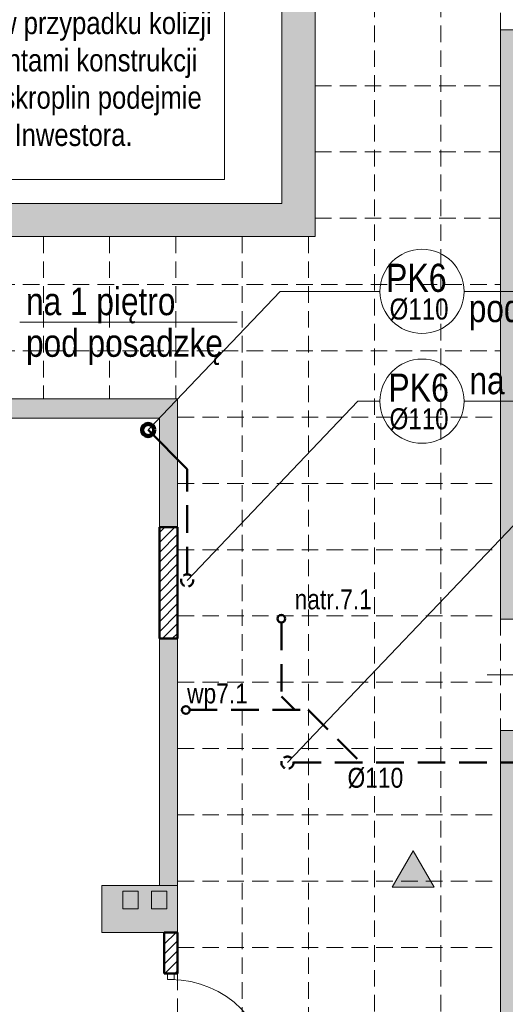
# Model space of a CAD drawing. Header units: millimetres. Extents: x -23540 to 53212, y -37964 to 41185.
# Tile 134 of 203: x 2018 to 2458, y -30398 to -29507. Entities that reach past the tile are written whole.
import ezdxf

# ---------------------------------------------------------------- set-up
doc = ezdxf.new("R2010")
doc.units = ezdxf.units.MM
for name, pattern in [('DASHED', [0.75, 0.5, -0.25]), ('DASHEDX2', [1.5, 1, -0.5]), ('DIVIDEX2', [2.5, 1, -0.5, 0, -0.5, 0, -0.5])]:
    doc.linetypes.add(name, pattern=pattern)
doc.layers.get('0').update_dxf_attribs({"lineweight": 18})
for name, color, linetype, lineweight in [('BA_KS_ist.', 34, 'Continuous', 50), ('Cienka', 7, 'Continuous', 18), ('MM_KS_OPISY', 7, 'Continuous', 9), ('mm_sprężone', 7, 'Continuous', 50), ('mm_wentylacja_bloki', 7, 'Continuous', 18), ('PG_PRZERYWANE_ŚREDNIE', 1, 'DASHEDX2', 18), ('PG_WIDOKOWE_CIENKIE', 1, 'Continuous', 18), ('PG_ŚCIANY_DZIAŁOWE', 3, 'Continuous', 18)]:
    doc.layers.add(name, color=color, linetype=linetype, lineweight=lineweight)
doc.styles.get("Standard").update_dxf_attribs({"font": 'arial.ttf'})

# ---------------------------------------------------------------- blocks, each defined once
blk = doc.blocks.new('ksstrz')
at = {"layer": 'mm_sprężone', "linetype": 'DIVIDEX2', "lineweight": 30}
h = blk.add_hatch(color=256, dxfattribs=at)
h.dxf.hatch_style = 1
h.paths.add_polyline_path([(28045.5, -44864.49), (28060.5, -44838.51), (28030.5, -44838.51)])
at = {"layer": 'mm_wentylacja_bloki'}
for p, q in [((28030.5, -44838.51), (28045.5, -44864.49)), ((28060.5, -44838.51), (28030.5, -44838.51)), ((28045.5, -44864.49), (28060.5, -44838.51))]:
    blk.add_line(p, q, dxfattribs=at)

msp = doc.modelspace()

# ---------------------------------------------------------------- hatches: boundary and pattern name
at = {"layer": 'PG_ŚCIANY_DZIAŁOWE', "true_color": 0x636466, "transparency": 33554610}
h = msp.add_hatch(color=251, dxfattribs=at)
h.dxf.hatch_style = 1
h.paths.add_polyline_path([(2285.62, -29334.46), (2317.62, -29334.46), (2317.62, -29286.46), (2285.62, -29286.46), (2285.62, -29242.46), (2453.62, -29242.46), (2453.62, -29257.21), (2504.62, -29257.21), (2504.62, -29212.46), (2255.62, -29212.46), (2255.62, -29673.46), (1165.12, -29673.46), (1165.12, -29703.46), (1257.12, -29703.46), (1257.12, -29717.46), (1300.12, -29717.46), (1300.12, -29703.46), (1856.12, -29703.46), (1856.12, -29717.46), (1900.12, -29717.46), (1900.12, -29703.46), (2285.62, -29703.46)])
h = msp.add_hatch(color=251, dxfattribs=at)
h.dxf.hatch_style = 1
h.paths.add_polyline_path([(2460.37, -30145.22), (2465.37, -30145.22), (2465.37, -30150.72), (2460.37, -30150.72)])
h.paths.add_polyline_path([(2453.62, -30049.72), (2477.12, -30049.72), (2477.12, -29716.72), (2517.12, -29716.72), (2517.12, -29702.72), (2557.62, -29702.72), (2557.62, -29645.46), (2504.62, -29645.46), (2504.62, -29516.46), (2453.62, -29516.46)])
h.paths.add_polyline_path([(2477.12, -30150.72), (2465.37, -30150.72), (2465.37, -30145.22), (2460.37, -30145.22), (2460.37, -30150.72), (2453.62, -30150.72), (2453.62, -31104.46), (2648.75, -31104.46), (2648.75, -31144.22), (2668.62, -31144.22), (2668.62, -31327.46), (2953.62, -31327.46), (2953.62, -31312.46), (2683.62, -31312.46), (2683.62, -31104.46), (3071.62, -31104.46), (3071.62, -31327.46), (3110.62, -31327.46), (3110.62, -31330.46), (3240.67, -31330.46), (3279.62, -31330.46), (3316.55, -31300.46), (3122.12, -31300.46), (3122.12, -31079.46), (2477.12, -31079.46), (2477.12, -30518.72), (2658.62, -30518.72), (2658.62, -30497.22), (2477.12, -30497.22), (2477.12, -30314.72), (2492.12, -30314.72), (2492.12, -30272.22), (2477.12, -30272.22)])
h = msp.add_hatch(color=251, dxfattribs=at)
h.dxf.hatch_style = 1
h.paths.add_polyline_path([(1301.62, -29867.96), (2144.62, -29867.96), (2144.62, -29966.46), (2161.12, -29966.46), (2161.12, -29850.46), (1198.12, -29850.46), (1198.12, -29867.96), (1228.62, -29867.96), (1235.62, -30377.96), (1301.62, -30377.96)])
h = msp.add_hatch(color=251, dxfattribs=at)
h.dxf.hatch_style = 1
h.paths.add_polyline_path([(2161.12, -30067.46), (2144.62, -30067.46), (2144.62, -30175.46), (2144.62, -30290.96), (2161.12, -30290.96), (2161.12, -30170.46)])
h = msp.add_hatch(color=251, dxfattribs=at)
h.dxf.hatch_style = 1
h.paths.add_polyline_path([(2161.12, -30290.96), (2144.62, -30290.96), (2092.62, -30290.96), (2092.62, -30316.46), (2092.62, -30333.46), (2141.12, -30333.46), (2149.12, -30333.46), (2161.12, -30333.46), (2161.12, -30321.46)])

# ---------------------------------------------------------------- linework, layer by layer
at = {"color": 251, "lineweight": 20, "true_color": 0x636466}
for p, q in [((2255.62, -29212.46), (2255.62, -29673.46)), ((2285.62, -29334.46), (2285.62, -29703.46)), ((2453.62, -29516.46), (2453.62, -30049.72)), ((2504.62, -29516.46), (2453.62, -29516.46)), ((1165.12, -29673.46), (2255.62, -29673.46)), ((2285.62, -29703.46), (1900.12, -29703.46)), ((2163.73, -30136.96), (2163.73, -30136.96)), ((2164.53, -30136.68), (2164.53, -30136.68)), ((2453.62, -30150.72), (2453.62, -31104.46)), ((2092.62, -30333.46), (2149.12, -30333.46))]:
    msp.add_line(p, q, dxfattribs=at)
at = {"color": 251, "true_color": 0x636466}
for p, q in [((2161.12, -29850.46), (1198.12, -29850.46)), ((2161.12, -29966.46), (2161.12, -29850.46)), ((1301.62, -29867.96), (2144.62, -29867.96)), ((2144.62, -29867.96), (2144.62, -29966.46)), ((2144.62, -29966.46), (2161.12, -29966.46)), ((2144.62, -30067.46), (2144.62, -30290.96)), ((2144.62, -30067.46), (2161.12, -30067.46)), ((2161.12, -30290.96), (2161.12, -30067.46)), ((2161.12, -30290.96), (2092.62, -30290.96)), ((2092.62, -30290.96), (2092.62, -30333.46)), ((2161.12, -30333.46), (2161.12, -30290.96)), ((2149.12, -30333.46), (2161.12, -30333.46)), ((2158.12, -30370.59), (2152.12, -30370.59)), ((2152.12, -30370.59), (2152.12, -30376.09)), ((2158.12, -30376.09), (2158.12, -30370.59)), ((2152.12, -30376.09), (2158.12, -30376.09))]:
    msp.add_line(p, q, dxfattribs=at)
at = {"color": 251, "true_color": 0x636466, "extrusion": (0, 0, -1)}
msp.add_line((2497.97, -30100.22), (2441.47, -30100.22), dxfattribs=at)
msp.add_arc((-2155.12, -30466.09), 90, 90, 180, dxfattribs=at)
at = {"layer": 'BA_KS_ist.', "linetype": 'Continuous', "ltscale": 25}
msp.add_line((2169.83, -29913.94), (2134.49, -29878.59), dxfattribs=at)
at = {"layer": 'BA_KS_ist.', "linetype": 'DASHED', "ltscale": 50}
for p, q in [((2169.83, -30009.3), (2169.83, -29913.94)), ((2255.12, -30052.96), (2255.12, -30119.81)), ((2255.12, -30119.81), (2267.34, -30132.04)), ((2172.14, -30132.04), (2279.48, -30132.04)), ((2279.48, -30132.04), (2325.84, -30178.4)), ((2266.15, -30179.72), (2481.81, -30179.72))]:
    msp.add_line(p, q, dxfattribs=at)
at = {"layer": 'BA_KS_ist.', "color": 51, "linetype": 'Continuous', "lineweight": 140, "ltscale": 25, "true_color": 0xf7f281}
msp.add_circle((2134.49, -29878.59), 5.5, dxfattribs=at)
at = {"layer": 'BA_KS_ist.', "linetype": 'DASHED', "ltscale": 15}
for centre in [(2169.83, -30014.8), (2260.65, -30179.72)]:
    msp.add_circle(centre, 5.5, dxfattribs=at)
at = {"layer": 'BA_KS_ist.', "linetype": 'Continuous', "ltscale": 25}
for centre in [(2255.12, -30049.46), (2168.64, -30132.04)]:
    msp.add_circle(centre, 3.5, dxfattribs=at)
at = {"layer": 'Cienka', "color": 251, "true_color": 0x636466}
for p, q in [((2477.12, -30049.72), (2453.62, -30049.72)), ((2477.12, -30150.72), (2453.62, -30150.72))]:
    msp.add_line(p, q, dxfattribs=at)
at = {"layer": 'MM_KS_OPISY'}
for p, q in [((2254.01, -29753.16), (2134.49, -29878.59)), ((2344.42, -29753.16), (2254.01, -29753.16)), ((2441.63, -29753.16), (2420.62, -29753.16)), ((2610.45, -29753.16), (2420.62, -29753.16)), ((2018.12, -29780.99), (2215.06, -29780.99)), ((2324.46, -29852.54), (2169.83, -30014.8)), ((2344.42, -29852.54), (2324.46, -29852.54)), ((2441.63, -29852.54), (2420.62, -29852.54)), ((2568.6, -29852.54), (2420.62, -29852.54)), ((2515.84, -29911.92), (2260.65, -30179.72))]:
    msp.add_line(p, q, dxfattribs=at)
for centre in [(2382.52, -29753.16), (2382.52, -29852.54)]:
    msp.add_circle(centre, 38.1, dxfattribs=at)
at = {"layer": 'mm_wentylacja_bloki'}
msp.add_lwpolyline([(2203.64, -28872.82), (2203.64, -29651.79), (1519.83, -29651.79), (1519.83, -28872.82)], dxfattribs=at)
at = {"layer": 'PG_PRZERYWANE_ŚREDNIE', "color": 251, "lineweight": 15, "ltscale": 15, "true_color": 0x636466}
for p, q in [((2339.62, -29242.46), (2339.62, -31872.46)), ((2399.62, -29242.46), (2399.62, -31843.6)), ((2453.62, -29388.46), (2453.62, -29516.46)), ((2285.62, -29566.96), (2453.62, -29566.96)), ((2285.62, -29626.96), (2453.62, -29626.96)), ((2285.62, -29686.96), (2453.62, -29686.96)), ((2039.62, -29703.46), (2039.62, -29850.46)), ((2099.62, -29703.46), (2099.62, -29850.46)), ((2159.62, -29703.46), (2159.62, -29850.46)), ((2219.62, -29703.46), (2219.62, -30482.46)), ((2279.62, -29703.46), (2279.62, -30482.46)), ((1031.12, -29746.96), (2453.62, -29746.96)), ((1031.12, -29806.96), (2453.62, -29806.96)), ((2161.12, -29866.96), (2453.62, -29866.96)), ((2161.12, -29926.96), (2453.62, -29926.96)), ((2161.12, -29966.46), (2161.12, -30067.46)), ((2161.12, -29986.96), (2453.62, -29986.96)), ((2161.12, -30046.96), (2453.62, -30046.96)), ((2453.62, -30049.72), (2453.62, -30150.72)), ((2161.12, -30106.96), (2453.62, -30106.96)), ((2161.12, -30166.96), (2453.62, -30166.96)), ((2161.12, -30226.96), (2453.62, -30226.96)), ((2161.12, -30286.96), (2453.62, -30286.96)), ((2161.12, -30346.96), (2453.62, -30346.96)), ((2161.12, -30370.59), (2161.12, -30471.59)), ((2161.12, -30370.59), (2161.12, -30471.59))]:
    msp.add_line(p, q, dxfattribs=at)
at = {"layer": 'PG_WIDOKOWE_CIENKIE', "color": 251, "linetype": 'Continuous', "lineweight": 18, "true_color": 0x636466}
for p, q in [((2144.62, -29971.43), (2149.58, -29966.46)), ((2144.62, -29980.41), (2158.56, -29966.46)), ((2144.62, -29989.39), (2161.12, -29972.89)), ((2144.62, -29998.37), (2161.12, -29981.87)), ((2144.62, -30007.35), (2161.12, -29990.85)), ((2144.62, -30016.33), (2161.12, -29999.83)), ((2144.62, -30025.31), (2161.12, -30008.81)), ((2144.62, -30034.29), (2161.12, -30017.79)), ((2144.62, -30043.27), (2161.12, -30026.77)), ((2144.62, -30052.25), (2161.12, -30035.75)), ((2144.62, -30061.23), (2161.12, -30044.73)), ((2147.36, -30067.46), (2161.12, -30053.71)), ((2156.34, -30067.46), (2161.12, -30062.69)), ((2149.12, -30335.12), (2150.77, -30333.46)), ((2149.12, -30344.1), (2159.75, -30333.46)), ((2149.12, -30353.08), (2161.12, -30341.08)), ((2149.12, -30362.06), (2161.12, -30350.06)), ((2149.56, -30370.59), (2161.12, -30359.04)), ((2158.54, -30370.59), (2161.12, -30368.02))]:
    msp.add_line(p, q, dxfattribs=at)
at = {"layer": 'PG_WIDOKOWE_CIENKIE', "color": 251, "lineweight": 50, "true_color": 0x636466}
for p, q in [((2144.62, -29966.46), (2161.12, -29966.46)), ((2144.62, -30067.46), (2144.62, -29966.46)), ((2161.12, -29966.46), (2161.12, -30067.46)), ((2161.12, -30067.46), (2144.62, -30067.46)), ((2149.12, -30333.46), (2149.12, -30370.59)), ((2149.12, -30370.59), (2149.12, -30333.46)), ((2149.12, -30333.46), (2161.12, -30333.46)), ((2161.12, -30333.46), (2161.12, -30370.59)), ((2161.12, -30333.46), (2161.12, -30370.59)), ((2149.12, -30370.59), (2161.12, -30370.59))]:
    msp.add_line(p, q, dxfattribs=at)
at = {"layer": 'PG_WIDOKOWE_CIENKIE', "color": 251, "true_color": 0x636466}
for p, q in [((2111.47, -30296.01), (2125.47, -30296.01)), ((2111.47, -30312.01), (2111.47, -30296.01)), ((2125.47, -30296.01), (2125.47, -30312.01)), ((2137.47, -30296.01), (2151.47, -30296.01)), ((2137.47, -30312.01), (2137.47, -30296.01)), ((2151.47, -30296.01), (2151.47, -30312.01)), ((2125.47, -30312.01), (2111.47, -30312.01)), ((2151.47, -30312.01), (2137.47, -30312.01))]:
    msp.add_line(p, q, dxfattribs=at)

# ---------------------------------------------------------------- block references
at = {"layer": 'mm_sprężone', "color": 2, "linetype": 'DIVIDEX2', "lineweight": 30, "xscale": 1.27, "yscale": 1.27, "zscale": 1.27, "rotation": 300.0000000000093}
msp.add_blockref('ksstrz', (33890.79, 29042.35), dxfattribs=at)

# ---------------------------------------------------------------- texts
at = {"layer": 'MM_KS_OPISY'}
for s, width, insert, char_height, attachment_point in [('{\\fArial Narrow|b0|i0|c238|p34;PK6}', 25.4, (2404.83, -29728.18), 25.4, 3), ('{\\fArial Narrow|b0|i0|c238|p34;na 1 piętro}', 200.9859, (2023.86, -29749.66), 25, 1), ('{\\fArial Narrow|b0|i0|c238|p34;pod posadzkę}', 200.9859, (2603.2, -29755.96), 25, 3), ('{\\fArial Narrow|b0|i0|c238|p34;%%C110}', 0.5033, (2406.55, -29759.57), 19.05, 3), ('{\\fArial Narrow|b0|i0|c238|p34;pod posadzkę}', 200.9859, (2023.86, -29787.36), 25, 1), ('{\\fArial Narrow|b0|i0|c238|p34;na 1 piętro}', 200.9859, (2560.84, -29821.22), 25, 3), ('{\\fArial Narrow|b0|i0|c238|p34;PK6}', 25.4, (2406.92, -29827.56), 25.4, 3), ('{\\fArial Narrow|b0|i0|c238|p34;%%C110}', 0.5033, (2406.55, -29858.95), 19.05, 3), ('{\\fArial Narrow|b0|i0|c238|p34;natr.7.1}', 200.9859, (2267.15, -30022.92), 18, 1), ('{\\fArial Narrow|b0|i0|c238|p34;wp7.1}', 200.9859, (2169.77, -30108.07), 18, 1), ('{\\fArial Narrow|b0|i0|c238|p34;%%C110}', 200.9859, (2315.08, -30184.4), 18, 1)]:
    msp.add_mtext_dynamic_manual_height_columns(s, width=width, gutter_width=1, heights=[0], dxfattribs=dict(at, insert=insert, char_height=char_height, attachment_point=attachment_point))
at = {"layer": 'mm_wentylacja_bloki', "insert": (1898.02, -29061.16), "char_height": 20.25, "width": 698.3489, "attachment_point": 2}
msp.add_mtext('{\\fArial Narrow|b0|i0|c238|p34;1. Instalację skroplin dla urządzeń dachowych doprowadzić \\Pw pobliże najbliższego wpustu dachowego.\\P2. Instalację skroplin wykonać z rur PVC klejonych i prowadzić \\Pze spadkiem minimalnym 1%\\P3. Skropliny wpiąć do istniejących/projektowanych pionów \\Pinstalacji kanalizacji deszczowej lub sanitarnej\\P4. Średnice instalacji sktoplin określa się jako:\\P- 1" PVC - dla odprowadzenia skroplin z jednego urzadzenia\\P- 1 1/2" PVC - dla odprowadzenia skroplin z 2-óch urządzeń\\P- 2" PVC - dla odprowadzenia skroplin z 3-ech \\P^Ilub więcej urządzeń\\P5.  Dla jednostek ścienno-sufitowych przewiduje się montaż pompek skroplin prod. Aspen typ MiniOrange lub równoważne.\\P6. Pompki skroplin montować również w przypadku kolizji \\Pinstalacji z innymi instalacjami i elementami konstrukcji \\Pbudynku - decyzję o montażu pompki skroplin podejmie Wykonawca, za potwierdzeniem Inwestora.}', dxfattribs=at)

doc.saveas('drawing.dxf')
